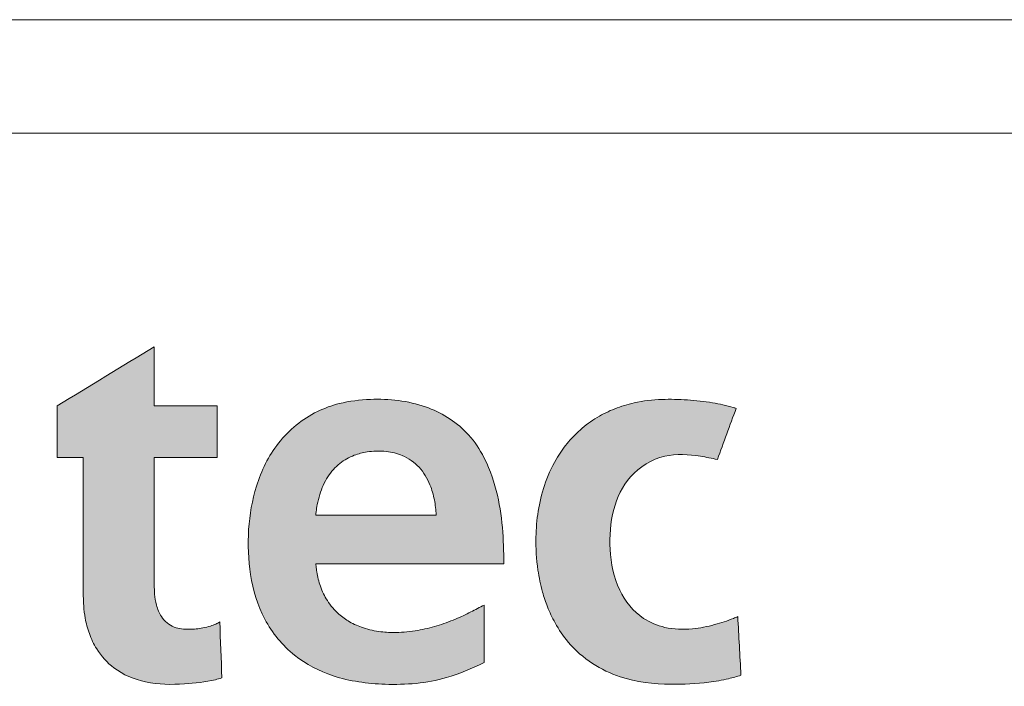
# Model space of a CAD drawing. Header units: millimetres. Extents: x 15 to 598, y 5 to 415.
# Tile 9 of 15: x 433 to 457, y 19 to 35. Entities that reach past the tile are written whole.
import ezdxf

# ---------------------------------------------------------------- set-up
doc = ezdxf.new("R2010")
doc.units = ezdxf.units.MM

# ---------------------------------------------------------------- blocks, each defined once
blk = doc.blocks.new('LOGO_sombreado')
at = {"linetype": 'Continuous'}
h = blk.add_hatch(color=7, dxfattribs=at)
edge = h.paths.add_edge_path(flags=0)
edge.add_line((30.337, 13.518), (30.337, 12.286))
edge.add_line((30.337, 12.286), (30.959, 12.286))
edge.add_line((30.959, 12.286), (30.959, 8.991))
edge.add_spline(control_points=[(30.959, 8.991), (30.96, 8.912), (30.964, 8.737), (31.002, 8.435), (31.093, 8.085), (31.294, 7.662), (31.714, 7.197), (32.466, 6.883), (33.306, 6.88), (33.914, 6.949), (34.205, 7.027), (34.256, 7.041)], knot_values=[1, 1, 1, 1, 1.051786, 1.114942, 1.199039, 1.287641, 1.419841, 1.600257, 1.8029, 1.96483, 2, 2, 2, 2], weights=[1, 1, 1, 1, 1, 1, 1, 1, 1, 1, 1, 1], degree=3, periodic=0)
edge.add_line((34.256, 7.041), (34.206, 8.375))
edge.add_spline(control_points=[(34.206, 8.375), (34.175, 8.357), (34.105, 8.316), (33.97, 8.268), (33.759, 8.217), (33.47, 8.188), (33.1, 8.217), (32.808, 8.46), (32.694, 8.764), (32.652, 9.022), (32.648, 9.183), (32.646, 9.255)], knot_values=[3, 3, 3, 3, 3.046639, 3.106422, 3.186605, 3.329255, 3.487089, 3.658935, 3.789624, 3.905168, 4, 4, 4, 4], weights=[1, 1, 1, 1, 1, 1, 1, 1, 1, 1, 1, 1], degree=3, periodic=0)
edge.add_line((32.646, 9.255), (32.646, 12.286))
edge.add_line((32.646, 12.286), (34.141, 12.286))
edge.add_line((34.141, 12.286), (34.141, 13.516))
edge.add_line((34.141, 13.516), (32.646, 13.516))
edge.add_line((32.646, 13.516), (32.646, 14.917))
edge.add_line((32.646, 14.917), (30.337, 13.518))
h = blk.add_hatch(color=7, dxfattribs=at)
edge = h.paths.add_edge_path(flags=0)
edge.add_spline(control_points=[(40.97, 9.759), (40.964, 10.047), (40.951, 10.631), (40.811, 11.515), (40.53, 12.294), (40.001, 13.041), (39.073, 13.598), (37.982, 13.711), (37.108, 13.609), (36.32, 13.326), (35.544, 12.69), (35.039, 11.652), (34.857, 10.569), (34.896, 9.483), (35.214, 8.409), (35.921, 7.539), (36.954, 7.007), (38.209, 6.843), (39.459, 6.936), (40.201, 7.273), (40.495, 7.406)], knot_values=[2, 2, 2, 2, 2.046636, 2.094673, 2.144469, 2.179489, 2.241297, 2.312824, 2.353394, 2.38323, 2.447727, 2.509726, 2.566319, 2.624545, 2.684606, 2.744772, 2.800798, 2.868547, 2.948019, 3, 3, 3, 3], weights=[1, 1, 1, 1, 1, 1, 1, 1, 1, 1, 1, 1, 1, 1, 1, 1, 1, 1, 1, 1, 1], degree=3, periodic=0)
edge.add_line((40.495, 7.406), (40.495, 8.777))
edge.add_spline(control_points=[(40.495, 8.777), (40.391, 8.721), (40.17, 8.6), (39.798, 8.427), (39.377, 8.273), (38.903, 8.159), (38.455, 8.115), (38.019, 8.132), (37.642, 8.212), (37.304, 8.36), (37.005, 8.573), (36.76, 8.859), (36.592, 9.21), (36.523, 9.494), (36.499, 9.675), (36.494, 9.74), (36.492, 9.759)], knot_values=[0, 0, 0, 0, 0.070474, 0.150335, 0.244816, 0.33762, 0.440531, 0.512328, 0.597394, 0.66882, 0.731042, 0.815182, 0.890714, 0.961299, 0.988276, 1, 1, 1, 1], weights=[1, 1, 1, 1, 1, 1, 1, 1, 1, 1, 1, 1, 1, 1, 1, 1, 1], degree=3, periodic=0)
edge.add_line((36.492, 9.759), (40.97, 9.759))
edge = h.paths.add_edge_path(flags=0)
edge.add_spline(control_points=[(36.492, 10.916), (36.495, 10.942), (36.503, 11.026), (36.528, 11.19), (36.598, 11.477), (36.754, 11.829), (37.044, 12.156), (37.378, 12.344), (37.679, 12.42), (37.938, 12.442), (38.222, 12.434), (38.592, 12.348), (38.978, 12.076), (39.209, 11.677), (39.324, 11.282), (39.348, 11.037), (39.36, 10.916)], knot_values=[0, 0, 0, 0, 0.017075, 0.053986, 0.106701, 0.206715, 0.298238, 0.38232, 0.449502, 0.495974, 0.549057, 0.631866, 0.736734, 0.842394, 0.921775, 1, 1, 1, 1], weights=[1, 1, 1, 1, 1, 1, 1, 1, 1, 1, 1, 1, 1, 1, 1, 1, 1], degree=3, periodic=0)
edge.add_line((39.36, 10.916), (36.492, 10.916))
h = blk.add_hatch(color=7, dxfattribs=at)
edge = h.paths.add_edge_path(flags=0)
edge.add_spline(control_points=[(46.534, 8.5), (46.5, 8.486), (46.321, 8.411), (45.965, 8.295), (45.418, 8.182), (44.827, 8.203), (44.167, 8.47), (43.636, 9.14), (43.456, 10.084), (43.519, 11.033), (43.925, 11.903), (44.748, 12.402), (45.506, 12.351), (45.916, 12.267), (46.05, 12.239)], knot_values=[2, 2, 2, 2, 2.013484, 2.070868, 2.135998, 2.215861, 2.282575, 2.389366, 2.510036, 2.625335, 2.731713, 2.847289, 2.949965, 3, 3, 3, 3], weights=[1, 1, 1, 1, 1, 1, 1, 1, 1, 1, 1, 1, 1, 1, 1], degree=3, periodic=0)
edge.add_line((46.05, 12.239), (46.496, 13.456))
edge.add_spline(control_points=[(46.496, 13.456), (46.473, 13.463), (46.288, 13.516), (45.904, 13.604), (45.334, 13.664), (44.709, 13.682), (44.125, 13.616), (43.608, 13.46), (43.17, 13.245), (42.788, 12.964), (42.461, 12.623), (42.16, 12.187), (41.919, 11.643), (41.768, 11.014), (41.713, 10.336), (41.752, 9.688), (41.864, 9.135), (42.004, 8.715), (42.196, 8.307), (42.526, 7.823), (43.047, 7.363), (43.876, 6.97), (44.839, 6.864), (45.705, 6.912), (46.261, 7.003), (46.512, 7.076), (46.61, 7.105)], knot_values=[0, 0, 0, 0, 0.005207, 0.041752, 0.085467, 0.129316, 0.17742, 0.21242, 0.246106, 0.282735, 0.314918, 0.348182, 0.397515, 0.443076, 0.488082, 0.544788, 0.583504, 0.610174, 0.640875, 0.681066, 0.736716, 0.78949, 0.877914, 0.943285, 0.977973, 1, 1, 1, 1], weights=[1, 1, 1, 1, 1, 1, 1, 1, 1, 1, 1, 1, 1, 1, 1, 1, 1, 1, 1, 1, 1, 1, 1, 1, 1, 1, 1], degree=3, periodic=0)
edge.add_line((46.61, 7.105), (46.534, 8.5))
at = {"color": 7, "linetype": 'Continuous', "lineweight": 18}
blk.add_line((0, 20), (72.5, 20), dxfattribs=at)
at = {"color": 8, "linetype": 'Continuous', "lineweight": 0}
for points in [[(32.646, 14.917), (31.876, 14.451), (31.107, 13.984), (30.337, 13.518)], [(32.646, 13.516), (32.646, 13.983), (32.646, 14.45), (32.646, 14.917)], [(30.337, 13.518), (30.337, 13.107), (30.337, 12.697), (30.337, 12.286)], [(34.141, 13.516), (33.643, 13.516), (33.145, 13.516), (32.646, 13.516)], [(34.141, 12.286), (34.141, 12.696), (34.141, 13.106), (34.141, 13.516)], [(46.05, 12.239), (46.198, 12.645), (46.347, 13.05), (46.496, 13.456)], [(30.337, 12.286), (30.544, 12.286), (30.751, 12.286), (30.959, 12.286)], [(30.959, 12.286), (30.959, 11.188), (30.959, 10.089), (30.959, 8.991)], [(32.646, 9.255), (32.646, 10.266), (32.646, 11.276), (32.646, 12.286)], [(32.646, 12.286), (33.145, 12.286), (33.643, 12.286), (34.141, 12.286)], [(39.36, 10.916), (38.404, 10.916), (37.448, 10.916), (36.492, 10.916)], [(36.492, 9.759), (37.985, 9.759), (39.477, 9.759), (40.97, 9.759)], [(40.495, 7.406), (40.495, 7.863), (40.495, 8.32), (40.495, 8.777)], [(46.61, 7.105), (46.585, 7.57), (46.559, 8.035), (46.534, 8.5)], [(34.256, 7.041), (34.24, 7.486), (34.223, 7.93), (34.206, 8.375)]]:
    blk.add_open_spline(points, degree=3, dxfattribs=at)
for points, knots in [([(40.97, 9.759), (40.964, 10.047), (40.951, 10.631), (40.811, 11.515), (40.53, 12.294), (40.001, 13.041), (39.073, 13.598), (37.982, 13.711), (37.108, 13.609), (36.32, 13.326), (35.544, 12.69), (35.039, 11.652), (34.857, 10.569), (34.896, 9.483), (35.214, 8.409), (35.921, 7.539), (36.954, 7.007), (38.209, 6.843), (39.459, 6.936), (40.201, 7.273), (40.495, 7.406)], [2, 2, 2, 2, 2.046636, 2.094673, 2.144469, 2.179489, 2.241297, 2.312824, 2.353394, 2.38323, 2.447727, 2.509726, 2.566319, 2.624545, 2.684606, 2.744772, 2.800798, 2.868547, 2.948019, 3, 3, 3, 3]), ([(46.496, 13.456), (46.473, 13.463), (46.288, 13.516), (45.904, 13.604), (45.334, 13.664), (44.709, 13.682), (44.125, 13.616), (43.608, 13.46), (43.17, 13.245), (42.788, 12.964), (42.461, 12.623), (42.16, 12.187), (41.919, 11.643), (41.768, 11.014), (41.713, 10.336), (41.752, 9.688), (41.864, 9.135), (42.004, 8.715), (42.196, 8.307), (42.526, 7.823), (43.047, 7.363), (43.876, 6.97), (44.839, 6.864), (45.705, 6.912), (46.261, 7.003), (46.512, 7.076), (46.61, 7.105)], [0, 0, 0, 0, 0.005207, 0.041752, 0.085467, 0.129316, 0.17742, 0.21242, 0.246106, 0.282735, 0.314918, 0.348182, 0.397515, 0.443076, 0.488082, 0.544788, 0.583504, 0.610174, 0.640875, 0.681066, 0.736716, 0.78949, 0.877914, 0.943285, 0.977973, 1, 1, 1, 1]), ([(36.492, 10.916), (36.495, 10.942), (36.503, 11.026), (36.528, 11.19), (36.598, 11.477), (36.754, 11.829), (37.044, 12.156), (37.378, 12.344), (37.679, 12.42), (37.938, 12.442), (38.222, 12.434), (38.592, 12.348), (38.978, 12.076), (39.209, 11.677), (39.324, 11.282), (39.348, 11.037), (39.36, 10.916)], [0, 0, 0, 0, 0.017075, 0.053986, 0.106701, 0.206715, 0.298238, 0.38232, 0.449502, 0.495974, 0.549057, 0.631866, 0.736734, 0.842394, 0.921775, 1, 1, 1, 1]), ([(46.534, 8.5), (46.5, 8.486), (46.321, 8.411), (45.965, 8.295), (45.418, 8.182), (44.827, 8.203), (44.167, 8.47), (43.636, 9.14), (43.456, 10.084), (43.519, 11.033), (43.925, 11.903), (44.748, 12.402), (45.506, 12.351), (45.916, 12.267), (46.05, 12.239)], [2, 2, 2, 2, 2.013484, 2.070868, 2.135998, 2.215861, 2.282575, 2.389366, 2.510036, 2.625335, 2.731713, 2.847289, 2.949965, 3, 3, 3, 3]), ([(40.495, 8.777), (40.391, 8.721), (40.17, 8.6), (39.798, 8.427), (39.377, 8.273), (38.903, 8.159), (38.455, 8.115), (38.019, 8.132), (37.642, 8.212), (37.304, 8.36), (37.005, 8.573), (36.76, 8.859), (36.592, 9.21), (36.523, 9.494), (36.499, 9.675), (36.494, 9.74), (36.492, 9.759)], [0, 0, 0, 0, 0.070474, 0.150335, 0.244816, 0.33762, 0.440531, 0.512328, 0.597394, 0.66882, 0.731042, 0.815182, 0.890714, 0.961299, 0.988276, 1, 1, 1, 1]), ([(34.206, 8.375), (34.175, 8.357), (34.105, 8.316), (33.97, 8.268), (33.759, 8.217), (33.47, 8.188), (33.1, 8.217), (32.808, 8.46), (32.694, 8.764), (32.652, 9.022), (32.648, 9.183), (32.646, 9.255)], [3, 3, 3, 3, 3.046639, 3.106422, 3.186605, 3.329255, 3.487089, 3.658935, 3.789624, 3.905168, 4, 4, 4, 4]), ([(30.959, 8.991), (30.96, 8.912), (30.964, 8.737), (31.002, 8.435), (31.093, 8.085), (31.294, 7.662), (31.714, 7.197), (32.466, 6.883), (33.306, 6.88), (33.914, 6.949), (34.205, 7.027), (34.256, 7.041)], [1, 1, 1, 1, 1.051786, 1.114942, 1.199039, 1.287641, 1.419841, 1.600257, 1.8029, 1.96483, 2, 2, 2, 2])]:
    blk.add_open_spline(points, degree=3, knots=knots, dxfattribs=at)

msp = doc.modelspace()

# ---------------------------------------------------------------- linework, layer by layer
at = {"color": 7, "linetype": 'Continuous', "lineweight": 18}
msp.add_line((404, 35), (494, 35), dxfattribs=at)

# ---------------------------------------------------------------- block references
at = {"color": 7, "linetype": 'Continuous'}
msp.add_blockref('LOGO_sombreado', (404.00963, 12.29796), dxfattribs=at)

doc.saveas('drawing.dxf')
